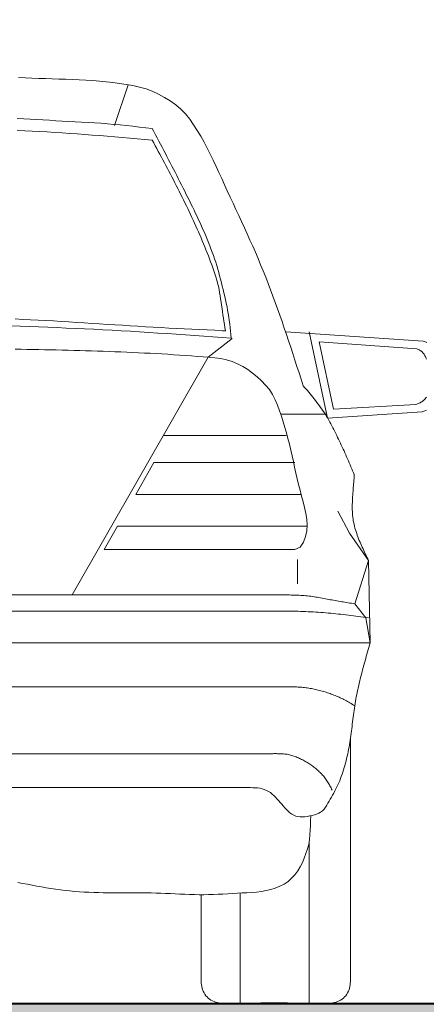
# Model space of a CAD drawing. Extents: x 828590 to 927090, y -1046596 to -975596.
# Tile 11 of 13: x 917124 to 917742, y -1005243 to -1003745. Entities that reach past the tile are written whole.
import ezdxf

# ---------------------------------------------------------------- set-up
doc = ezdxf.new("R2010")
doc.units = 0
doc.header["$LTSCALE"] = 250
for name, color, linetype, lineweight in [('Arredi', 7, 'CONTINUOUS', 15), ('linea di terra', 7, 'CONTINUOUS', 40), ('linee di prospetto', 7, 'CONTINUOUS', 18)]:
    doc.layers.add(name, color=color, linetype=linetype, lineweight=lineweight)

msp = doc.modelspace()

# ---------------------------------------------------------------- hatches: boundary and pattern name
at = {"layer": 'linee di prospetto', "linetype": 'Continuous'}
msp.add_hatch(color=36, dxfattribs=at).paths.add_polyline_path([(830449.2, -1008241.7), (925189.5, -1008241.7), (925189.5, -1005090.4), (920424.4, -1005090.4), (920424.4, -1005241.7), (915178, -1005241.7), (911631.6, -1005241.7), (911631.6, -1005341.7), (911481.6, -1005341.7), (911481.6, -1005091.7), (910131.6, -1005091.7), (910131.6, -1005810.5), (910206.6, -1005810.5), (910206.6, -1006210.5), (909806.6, -1006210.5), (909806.6, -1005810.5), (909881.6, -1005810.5), (909881.6, -1005099), (902631.6, -1004907.4), (902631.6, -1006491.7), (903021.4, -1006491.7), (903021.4, -1006991.7), (892241.8, -1006991.7), (892241.8, -1006491.7), (892631.6, -1006491.7), (892631.6, -1004643.1), (843392.8, -1003341.7), (843392.8, -1001387.9), (839392.8, -1000362.3), (830449.2, -1000362.3)])

# ---------------------------------------------------------------- linework, layer by layer
at = {"layer": 'Arredi', "linetype": 'Continuous'}
for p, q in [((917267.8, -1003906.1), (917288.8, -1003843.8)), ((917436.4, -1004218.1), (917432, -1004218.1)), ((917737.4, -1004233.8), (917528.1, -1004220)), ((917563.7, -1004220), (917591.7, -1004350.9)), ((917342.4, -1004377.3), (917528.7, -1004377.3)), ((917625.3, -1004526.1), (917607.6, -1004492.6)), ((917654.1, -1004567.9), (917625.3, -1004526.1)), ((917545.9, -1004566), (917545.9, -1004603.1)), ((917654.1, -1004567.9), (917633.1, -1004633.6)), ((917654.1, -1004567.9), (917656.6, -1004693.1)), ((917500.7, -1004644.7), (916775.3, -1004644.7)), ((917656.6, -1004693.1), (916775.3, -1004693.1)), ((917521.3, -1004759.8), (916775.3, -1004759.8)), ((917626.7, -1005208.3), (917626.7, -1004837.8)), ((917504.9, -1004861.7), (916775.3, -1004861.7)), ((917474.6, -1004913.3), (916775.3, -1004913.3)), ((917563.7, -1005241.7), (917563.7, -1004997)), ((917399.5, -1005076.2), (917399.5, -1005208.3)), ((917458.7, -1005073.7), (917458.7, -1005241.7))]:
    msp.add_line(p, q, dxfattribs=at)
for points in [[(917121.7, -1003832.8), (917132, -1003833.2), (917142.2, -1003833.7), (917152.5, -1003834.1), (917162.8, -1003834.5), (917173, -1003834.8), (917183.3, -1003835.2), (917193.6, -1003835.5), (917203.9, -1003835.9), (917214.1, -1003836.4), (917224.4, -1003837), (917234.6, -1003837.6), (917244.9, -1003838.4), (917255.1, -1003839.3), (917265.3, -1003840.5), (917275.5, -1003841.8), (917285.7, -1003843.3), (917295.8, -1003845.1), (917305.8, -1003847.3), (917315.7, -1003850.1), (917325.2, -1003853.8), (917334.5, -1003858.2), (917343.6, -1003863.1), (917352.5, -1003868.4), (917361, -1003874.2), (917368.9, -1003880.8), (917375.9, -1003888.2), (917382.2, -1003896.3), (917388.1, -1003904.8), (917393.7, -1003913.4), (917399, -1003922.2), (917404.1, -1003931.2), (917408.9, -1003940.2), (917413.5, -1003949.4), (917417.9, -1003958.7), (917422.3, -1003968), (917426.6, -1003977.4), (917430.8, -1003986.7), (917435.1, -1003996.1), (917439.3, -1004005.5), (917443.6, -1004014.8), (917448, -1004024.2), (917452.3, -1004033.5), (917456.7, -1004042.8), (917461, -1004052.1), (917465.3, -1004061.4), (917469.6, -1004070.7), (917473.8, -1004080.1), (917478, -1004089.4), (917482.1, -1004098.8), (917486.1, -1004108.3), (917490, -1004117.7), (917493.9, -1004127.2), (917497.7, -1004136.8), (917501.4, -1004146.3), (917505.1, -1004155.9), (917508.6, -1004165.6), (917512.2, -1004175.2), (917515.7, -1004184.9), (917519.1, -1004194.5), (917522.5, -1004204.2), (917525.8, -1004214), (917529.2, -1004223.7), (917532.4, -1004233.4), (917535.7, -1004243.2), (917538.9, -1004252.9), (917542.1, -1004262.7), (917545.3, -1004272.5), (917548.5, -1004282.3), (917551.6, -1004292), (917554.8, -1004301.8)], [(917119.9, -1003895), (917129.7, -1003895.6), (917139.5, -1003896.2), (917149.3, -1003896.8), (917159, -1003897.4), (917168.8, -1003898), (917178.6, -1003898.6), (917188.4, -1003899.1), (917198.2, -1003899.7), (917208, -1003900.2), (917217.8, -1003900.7), (917227.5, -1003901.3), (917237.3, -1003901.9), (917247.1, -1003902.5), (917256.9, -1003903.3), (917266.6, -1003904.1), (917276.4, -1003905), (917286.1, -1003906), (917295.9, -1003907.1), (917305.6, -1003908.2), (917315.3, -1003909.3), (917325.1, -1003910.5)], [(917119.9, -1003913.2), (917131.3, -1003913.8), (917142.7, -1003914.4), (917154.1, -1003915), (917165.6, -1003915.7), (917177, -1003916.4), (917188.4, -1003917.1), (917199.8, -1003917.8), (917211.2, -1003918.6), (917222.6, -1003919.5), (917234, -1003920.4), (917245.4, -1003921.3), (917256.8, -1003922.2), (917268.1, -1003923.1), (917279.5, -1003924.1), (917290.9, -1003925.1), (917302.3, -1003926.1), (917313.7, -1003927.1), (917325.1, -1003928.1)], [(917325.1, -1003910.5), (917327.6, -1003915.2), (917330.1, -1003920), (917332.6, -1003924.7), (917335.1, -1003929.5), (917337.6, -1003934.2), (917340.1, -1003939), (917342.6, -1003943.7), (917345.1, -1003948.5), (917347.6, -1003953.2), (917350.1, -1003958), (917352.5, -1003962.8), (917355, -1003967.5), (917357.5, -1003972.3), (917359.9, -1003977.1), (917362.4, -1003981.8), (917364.8, -1003986.6), (917367.3, -1003991.4), (917369.7, -1003996.2), (917372.1, -1004001), (917374.6, -1004005.8), (917377, -1004010.6), (917379.3, -1004015.4), (917381.7, -1004020.2), (917384.1, -1004025), (917386.4, -1004029.8), (917388.8, -1004034.7), (917391.1, -1004039.5), (917393.4, -1004044.4), (917395.6, -1004049.2), (917397.9, -1004054.1), (917400.1, -1004059), (917402.2, -1004063.9), (917404.4, -1004068.9), (917406.5, -1004073.8), (917408.6, -1004078.7), (917410.6, -1004083.7), (917412.6, -1004088.7), (917414.5, -1004093.7), (917416.4, -1004098.7), (917418.3, -1004103.8), (917420, -1004108.9), (917421.7, -1004114), (917423.3, -1004119.1), (917424.8, -1004124.2), (917426.3, -1004129.4), (917427.7, -1004134.6), (917429, -1004139.8), (917430.4, -1004145), (917431.7, -1004150.2), (917433, -1004155.4), (917434.2, -1004160.6), (917435.5, -1004165.8), (917436.7, -1004171.1), (917437.8, -1004176.3), (917438.9, -1004181.6), (917439.8, -1004186.8), (917440.7, -1004192.1), (917441.6, -1004197.4), (917442.3, -1004202.8), (917443, -1004208.1), (917443.6, -1004213.4), (917444.2, -1004218.8), (917444.8, -1004224.1), (917445.3, -1004229.4)], [(917325.1, -1003928.1), (917327.4, -1003932.4), (917329.7, -1003936.7), (917332.1, -1003941), (917334.4, -1003945.3), (917336.7, -1003949.6), (917339, -1003953.9), (917341.3, -1003958.2), (917343.6, -1003962.6), (917345.9, -1003966.9), (917348.2, -1003971.2), (917350.5, -1003975.5), (917352.8, -1003979.9), (917355.1, -1003984.2), (917357.3, -1003988.5), (917359.6, -1003992.9), (917361.8, -1003997.2), (917364, -1004001.6), (917366.2, -1004005.9), (917368.4, -1004010.3), (917370.6, -1004014.7), (917372.8, -1004019.1), (917374.9, -1004023.5), (917377.1, -1004027.9), (917379.2, -1004032.3), (917381.3, -1004036.7), (917383.4, -1004041.1), (917385.5, -1004045.6), (917387.5, -1004050), (917389.6, -1004054.4), (917391.6, -1004058.9), (917393.6, -1004063.4), (917395.5, -1004067.8), (917397.5, -1004072.3), (917399.4, -1004076.8), (917401.3, -1004081.3), (917403.2, -1004085.8), (917405.1, -1004090.4), (917406.9, -1004094.9), (917408.7, -1004099.4), (917410.5, -1004104), (917412.3, -1004108.5), (917414, -1004113.1), (917415.7, -1004117.7), (917417.4, -1004122.3), (917418.9, -1004127), (917420.5, -1004131.6), (917421.9, -1004136.3), (917423.3, -1004141), (917424.5, -1004145.7), (917425.7, -1004150.5), (917426.7, -1004155.3), (917427.7, -1004160.1), (917428.5, -1004164.9), (917429.2, -1004169.7), (917430, -1004174.6), (917430.6, -1004179.4), (917431.3, -1004184.3), (917432, -1004189.1), (917432.7, -1004194), (917433.4, -1004198.8), (917434.2, -1004203.6), (917434.9, -1004208.5), (917435.7, -1004213.3), (917436.4, -1004218.1)], [(917432, -1004218.1), (917420.3, -1004217.5), (917408.6, -1004217), (917396.9, -1004216.4), (917385.2, -1004215.8), (917373.5, -1004215.2), (917361.9, -1004214.6), (917350.2, -1004214), (917338.5, -1004213.3), (917326.8, -1004212.7), (917315.1, -1004212), (917303.4, -1004211.4), (917291.7, -1004210.7), (917280.1, -1004209.9), (917268.4, -1004209.2), (917256.7, -1004208.5), (917245, -1004207.7), (917233.3, -1004206.9), (917221.7, -1004206.2), (917210, -1004205.4), (917198.3, -1004204.7), (917186.6, -1004204), (917174.9, -1004203.3), (917163.3, -1004202.6), (917151.6, -1004202), (917139.9, -1004201.4), (917128.2, -1004200.8), (917116.5, -1004200.2)], [(917110.5, -1004210.6), (917124.5, -1004211.1), (917138.5, -1004211.7), (917152.4, -1004212.2), (917166.4, -1004212.8), (917180.4, -1004213.4), (917194.3, -1004214), (917208.3, -1004214.6), (917222.2, -1004215.3), (917236.2, -1004215.9), (917250.1, -1004216.6), (917264.1, -1004217.4), (917278, -1004218.2), (917292, -1004219), (917305.9, -1004219.8), (917319.9, -1004220.7), (917333.8, -1004221.6), (917347.8, -1004222.5), (917361.7, -1004223.5), (917375.7, -1004224.4), (917389.6, -1004225.4), (917403.5, -1004226.4), (917417.5, -1004227.4), (917431.4, -1004228.4), (917445.3, -1004229.4)], [(917446.6, -1004230.1), (917410.4, -1004258.4), (917203.5, -1004620.1)], [(917726, -1004330.1), (917600.6, -1004337.7), (917579, -1004235.1), (917727.3, -1004245.8)], [(917737.4, -1004233.8), (917738.8, -1004234.3), (917740.2, -1004234.9), (917741.5, -1004235.4), (917742.9, -1004236.1)], [(917116.8, -1004246.2), (917125.7, -1004246.3), (917134.7, -1004246.5), (917143.6, -1004246.6), (917152.5, -1004246.8), (917161.4, -1004247), (917170.3, -1004247.2), (917179.3, -1004247.4), (917188.2, -1004247.6), (917197.1, -1004247.8), (917206, -1004248.1), (917214.9, -1004248.3), (917223.9, -1004248.6), (917232.8, -1004248.8), (917241.7, -1004249.1), (917250.6, -1004249.4), (917259.6, -1004249.8), (917268.5, -1004250.1), (917277.4, -1004250.4), (917286.4, -1004250.8), (917295.3, -1004251.2), (917304.2, -1004251.6), (917313.2, -1004252.1), (917322.1, -1004252.5), (917331, -1004253), (917340, -1004253.5), (917348.9, -1004254), (917357.9, -1004254.6), (917366.8, -1004255.2), (917375.8, -1004255.8), (917384.7, -1004256.4), (917393.7, -1004257.1), (917402.7, -1004257.8), (917411.6, -1004258.5), (917420.6, -1004259.3), (917429.5, -1004260.5), (917438.2, -1004262.2), (917446.7, -1004264.9), (917455, -1004268.3), (917462.9, -1004272.5), (917470.6, -1004277.3), (917477.8, -1004282.5), (917484.7, -1004288.2), (917491.3, -1004294.3), (917497.5, -1004300.8), (917503.3, -1004307.6), (917508.1, -1004315.1), (917512.1, -1004323.2), (917515.5, -1004331.4), (917518.7, -1004339.8), (917521.7, -1004348.1), (917524.4, -1004356.6), (917527, -1004365.1), (917529.4, -1004373.7), (917531.6, -1004382.3), (917533.8, -1004390.9), (917535.8, -1004399.6), (917537.8, -1004408.3), (917539.8, -1004417), (917541.7, -1004425.8), (917543.7, -1004434.6), (917545.7, -1004443.4), (917547.8, -1004452.2), (917550, -1004460.9), (917552.3, -1004469.7), (917554.7, -1004478.5), (917556.9, -1004487.3), (917558.8, -1004496.1), (917560.1, -1004504.9), (917560.6, -1004513.7), (917560.1, -1004522.6), (917558.4, -1004531.3), (917555.4, -1004540), (917550.2, -1004547.2), (917542.1, -1004550.9)], [(917727.3, -1004245.8), (917728.6, -1004246.3), (917729.9, -1004246.8), (917731.2, -1004247.4), (917732.5, -1004248), (917733.7, -1004248.7), (917734.8, -1004249.5), (917735.9, -1004250.4), (917736.8, -1004251.5), (917737.7, -1004252.6), (917738.5, -1004253.7), (917739.2, -1004255), (917739.9, -1004256.2), (917740.5, -1004257.5), (917741.1, -1004258.9), (917741.6, -1004260.2), (917742.1, -1004261.5)], [(917554.8, -1004301.8), (917556.9, -1004304.3), (917559, -1004306.8), (917561.1, -1004309.3), (917563.2, -1004311.8), (917565.3, -1004314.3), (917567.4, -1004316.9), (917569.4, -1004319.4), (917571.5, -1004321.9), (917573.5, -1004324.5), (917575.5, -1004327.1), (917577.5, -1004329.7), (917579.4, -1004332.3), (917581.3, -1004335), (917583.2, -1004337.7), (917585, -1004340.3), (917586.9, -1004343.1), (917588.6, -1004345.8), (917590.3, -1004348.6), (917592, -1004351.4), (917593.7, -1004354.2), (917595.3, -1004357.1), (917596.8, -1004359.9), (917598.3, -1004362.8), (917599.9, -1004365.7), (917601.3, -1004368.6), (917602.8, -1004371.6), (917604.3, -1004374.5), (917605.7, -1004377.4), (917607.1, -1004380.4), (917608.5, -1004383.3), (917609.9, -1004386.3), (917611.3, -1004389.2), (917612.7, -1004392.2), (917614.1, -1004395.2), (917615.4, -1004398.1), (917616.8, -1004401.1), (917618.1, -1004404.1), (917619.4, -1004407.1), (917620.7, -1004410.1), (917622.1, -1004413.1), (917623.4, -1004416.1), (917624.7, -1004419), (917626, -1004422), (917627.3, -1004425), (917628.6, -1004428), (917629.9, -1004431.1), (917631.2, -1004434.1), (917632.4, -1004437.1)], [(917742, -1004319.3), (917741.2, -1004320.4), (917740.3, -1004321.5), (917739.3, -1004322.6), (917738.3, -1004323.6), (917737.3, -1004324.6), (917736.2, -1004325.4), (917735, -1004326.2), (917733.8, -1004327), (917732.6, -1004327.6), (917731.3, -1004328.2), (917730, -1004328.7), (917728.7, -1004329.2), (917727.3, -1004329.7), (917726, -1004330.1)], [(917521.1, -1004345.2), (917589.2, -1004345.2), (917591.7, -1004350.9), (917735.5, -1004341.4)], [(917742.3, -1004338.9), (917741, -1004339.5), (917739.7, -1004340), (917738.3, -1004340.5), (917736.9, -1004341), (917735.5, -1004341.4)], [(917551.6, -1004467.2), (917300, -1004467.2), (917327.7, -1004418.8), (917542.1, -1004418.8)], [(917632.4, -1004437.1), (917632.2, -1004439.9), (917632, -1004442.7), (917631.7, -1004445.5), (917631.5, -1004448.3), (917631.3, -1004451.1), (917631.1, -1004453.9), (917630.9, -1004456.7), (917630.7, -1004459.5), (917630.5, -1004462.3), (917630.3, -1004465.2), (917630.1, -1004468), (917629.9, -1004470.8), (917629.8, -1004473.6), (917629.6, -1004476.5), (917629.5, -1004479.3), (917629.4, -1004482.1), (917629.4, -1004485), (917629.4, -1004487.8), (917629.4, -1004490.6), (917629.5, -1004493.4), (917629.6, -1004496.3), (917629.8, -1004499.1), (917630.1, -1004501.9), (917630.5, -1004504.6), (917630.9, -1004507.4), (917631.5, -1004510.2), (917632.1, -1004512.9), (917632.7, -1004515.7), (917633.5, -1004518.4), (917634.3, -1004521.1), (917635.1, -1004523.8), (917636.1, -1004526.5), (917637, -1004529.2), (917638, -1004531.8), (917639, -1004534.5), (917640.1, -1004537.1), (917641.2, -1004539.7), (917642.3, -1004542.3), (917643.4, -1004544.9), (917644.5, -1004547.5), (917645.7, -1004550), (917646.9, -1004552.6), (917648, -1004555.2), (917649.2, -1004557.7), (917650.4, -1004560.3), (917651.6, -1004562.8), (917652.9, -1004565.4), (917654.1, -1004567.9)], [(917542.1, -1004550.9), (917252, -1004550.9), (917272.2, -1004515.7), (917560.5, -1004515.7)], [(917542.1, -1004550.9), (917542.1, -1004550.9), (917542.1, -1004550.9)], [(917533.8, -1004620.1), (917203.5, -1004620.1), (916777.2, -1004620.1)], [(917533.8, -1004620.1), (917536.3, -1004620.2), (917538.8, -1004620.3), (917541.3, -1004620.4), (917543.8, -1004620.5), (917546.3, -1004620.6), (917548.8, -1004620.7), (917551.3, -1004620.9), (917553.8, -1004621), (917556.3, -1004621.2), (917558.8, -1004621.4), (917561.3, -1004621.7), (917563.8, -1004621.9), (917566.3, -1004622.2), (917568.8, -1004622.6), (917571.3, -1004622.9), (917573.8, -1004623.3), (917576.2, -1004623.7), (917578.7, -1004624.2), (917581.2, -1004624.6), (917583.6, -1004625.1), (917586.1, -1004625.5), (917588.6, -1004626), (917591, -1004626.4), (917593.5, -1004626.9), (917596, -1004627.4), (917598.4, -1004627.8), (917600.9, -1004628.3), (917603.4, -1004628.7), (917605.9, -1004629.1), (917608.3, -1004629.5), (917610.8, -1004630), (917613.3, -1004630.4), (917615.7, -1004630.8), (917618.2, -1004631.2), (917620.7, -1004631.6), (917623.2, -1004632), (917625.6, -1004632.4), (917628.1, -1004632.8), (917630.6, -1004633.2), (917633.1, -1004633.6)], [(917633.1, -1004633.6), (917650.2, -1004654.7), (917656.6, -1004693.1)], [(917654.1, -1004654.7), (917650.3, -1004654.2), (917646.4, -1004653.7), (917642.6, -1004653.3), (917638.8, -1004652.8), (917635, -1004652.3), (917631.2, -1004651.8), (917627.4, -1004651.4), (917623.5, -1004650.9), (917619.7, -1004650.5), (917615.9, -1004650), (917612.1, -1004649.6), (917608.3, -1004649.2), (917604.4, -1004648.8), (917600.6, -1004648.4), (917596.8, -1004648), (917592.9, -1004647.7), (917589.1, -1004647.3), (917585.3, -1004647), (917581.4, -1004646.7), (917577.6, -1004646.5), (917573.8, -1004646.2), (917569.9, -1004646), (917566.1, -1004645.8), (917562.2, -1004645.6), (917558.4, -1004645.4), (917554.6, -1004645.2), (917550.7, -1004645.1), (917546.9, -1004644.9), (917543, -1004644.8), (917539.2, -1004644.7), (917535.3, -1004644.7), (917531.5, -1004644.6), (917527.6, -1004644.6), (917523.8, -1004644.6), (917519.9, -1004644.6), (917516.1, -1004644.6), (917512.2, -1004644.6), (917508.4, -1004644.6), (917504.6, -1004644.6), (917500.7, -1004644.7)], [(917656.6, -1004693.1), (917655.6, -1004696.5), (917654.7, -1004699.9), (917653.7, -1004703.2), (917652.7, -1004706.6), (917651.7, -1004710), (917650.7, -1004713.4), (917649.8, -1004716.8), (917648.8, -1004720.2), (917647.8, -1004723.6), (917646.9, -1004727), (917646, -1004730.4), (917645.1, -1004733.8), (917644.2, -1004737.2), (917643.3, -1004740.6), (917642.4, -1004744), (917641.5, -1004747.5), (917640.7, -1004750.9), (917639.9, -1004754.3), (917639.1, -1004757.7), (917638.3, -1004761.2), (917637.6, -1004764.6), (917636.8, -1004768), (917636.1, -1004771.5), (917635.5, -1004774.9), (917634.8, -1004778.4), (917634.2, -1004781.8), (917633.6, -1004785.3), (917633.1, -1004788.8), (917632.5, -1004792.2), (917632, -1004795.7), (917631.6, -1004799.2), (917631.1, -1004802.7), (917630.7, -1004806.2), (917630.3, -1004809.6), (917629.8, -1004813.1), (917629.4, -1004816.6), (917629, -1004820.1), (917628.6, -1004823.6), (917628.1, -1004827.1), (917627.7, -1004830.6), (917627.2, -1004834.1), (917626.7, -1004837.6), (917626.2, -1004841.1), (917625.7, -1004844.6), (917625.1, -1004848.2), (917624.4, -1004851.7), (917623.8, -1004855.2), (917623.1, -1004858.6), (917622.4, -1004862.1), (917621.6, -1004865.6), (917620.8, -1004869.1), (917620, -1004872.5), (917619.1, -1004875.9), (917618.1, -1004879.4), (917617.1, -1004882.8), (917616.1, -1004886.1), (917615, -1004889.5), (917613.9, -1004892.8), (917612.7, -1004896.1), (917611.5, -1004899.4), (917610.2, -1004902.7), (917608.8, -1004905.9), (917607.4, -1004909.1), (917605.9, -1004912.2), (917604.4, -1004915.3), (917602.8, -1004918.4), (917601.2, -1004921.5), (917599.5, -1004924.6), (917597.8, -1004927.7), (917596, -1004930.8), (917594.3, -1004933.9), (917592.4, -1004937.1), (917590.6, -1004940.2), (917588.6, -1004943.2), (917586.4, -1004945.9), (917584, -1004948.4), (917581.3, -1004950.5), (917578.3, -1004952.3), (917575.1, -1004953.6), (917571.7, -1004954.7), (917568.2, -1004955.6), (917564.6, -1004956.4), (917561, -1004957.1), (917557.3, -1004957.5), (917553.7, -1004957.8), (917550.2, -1004957.8), (917546.7, -1004957.4), (917543.4, -1004956.5), (917540.3, -1004955.2), (917537.3, -1004953.5), (917534.4, -1004951.4), (917531.7, -1004949), (917529.1, -1004946.5), (917526.7, -1004943.9), (917524.3, -1004941.2), (917522, -1004938.6), (917519.8, -1004935.9), (917517.5, -1004933.2), (917515.2, -1004930.6), (917512.7, -1004928), (917510.2, -1004925.5), (917507.6, -1004923.1), (917504.8, -1004920.9), (917501.9, -1004919), (917498.8, -1004917.4), (917495.5, -1004916), (917492.1, -1004915), (917488.7, -1004914.3), (917485.2, -1004913.8), (917481.7, -1004913.5), (917478.1, -1004913.4), (917474.6, -1004913.3)], [(917633.1, -1004788.7), (917631.3, -1004787.7), (917629.5, -1004786.6), (917627.7, -1004785.5), (917625.8, -1004784.5), (917624, -1004783.4), (917622.2, -1004782.4), (917620.4, -1004781.4), (917618.5, -1004780.4), (917616.7, -1004779.4), (917614.8, -1004778.4), (917612.9, -1004777.5), (917611.1, -1004776.6), (917609.2, -1004775.7), (917607.3, -1004774.8), (917605.3, -1004774), (917603.4, -1004773.2), (917601.5, -1004772.4), (917599.5, -1004771.7), (917597.5, -1004770.9), (917595.6, -1004770.2), (917593.6, -1004769.5), (917591.6, -1004768.9), (917589.6, -1004768.2), (917587.6, -1004767.6), (917585.6, -1004767), (917583.6, -1004766.4), (917581.5, -1004765.9), (917579.5, -1004765.3), (917577.5, -1004764.8), (917575.4, -1004764.3), (917573.4, -1004763.8), (917571.4, -1004763.4), (917569.3, -1004763), (917567.2, -1004762.6), (917565.2, -1004762.2), (917563.1, -1004761.9), (917561, -1004761.6), (917559, -1004761.3), (917556.9, -1004761), (917554.8, -1004760.8), (917552.7, -1004760.6), (917550.6, -1004760.4), (917548.5, -1004760.3), (917546.4, -1004760.2), (917544.4, -1004760.1), (917542.3, -1004760), (917540.2, -1004759.9), (917538.1, -1004759.8), (917536, -1004759.8), (917533.9, -1004759.8), (917531.8, -1004759.8), (917529.7, -1004759.8), (917527.6, -1004759.8), (917525.5, -1004759.8), (917523.4, -1004759.8), (917521.3, -1004759.8)], [(917598.7, -1004917.1), (917597.9, -1004915.5), (917597.1, -1004913.8), (917596.2, -1004912.2), (917595.4, -1004910.6), (917594.5, -1004909), (917593.6, -1004907.4), (917592.7, -1004905.9), (917591.8, -1004904.3), (917590.8, -1004902.8), (917589.8, -1004901.3), (917588.8, -1004899.8), (917587.7, -1004898.3), (917586.6, -1004896.9), (917585.5, -1004895.5), (917584.3, -1004894.2), (917583, -1004892.8), (917581.8, -1004891.5), (917580.5, -1004890.2), (917579.2, -1004889), (917577.8, -1004887.7), (917576.5, -1004886.5), (917575.1, -1004885.3), (917573.7, -1004884.2), (917572.3, -1004883), (917570.8, -1004881.9), (917569.4, -1004880.8), (917567.9, -1004879.8), (917566.4, -1004878.7), (917564.9, -1004877.7), (917563.4, -1004876.7), (917561.9, -1004875.7), (917560.3, -1004874.7), (917558.8, -1004873.8), (917557.2, -1004872.9), (917555.6, -1004872), (917554, -1004871.2), (917552.4, -1004870.3), (917550.8, -1004869.5), (917549.1, -1004868.8), (917547.5, -1004868), (917545.8, -1004867.3), (917544.1, -1004866.6), (917542.4, -1004866), (917540.7, -1004865.4), (917539, -1004864.8), (917537.3, -1004864.2), (917535.5, -1004863.8), (917533.7, -1004863.3), (917532, -1004863), (917530.2, -1004862.6), (917528.4, -1004862.4), (917526.6, -1004862.2), (917524.8, -1004862), (917523, -1004861.9), (917521.2, -1004861.8), (917519.4, -1004861.7), (917517.5, -1004861.7), (917515.7, -1004861.7), (917513.9, -1004861.6), (917512.1, -1004861.6), (917510.3, -1004861.6), (917508.5, -1004861.7), (917506.7, -1004861.7), (917504.9, -1004861.7)], [(917566.2, -1004956.1), (917566, -1004963.3), (917565.7, -1004970.6), (917565.3, -1004977.9), (917565, -1004985.2), (917564.4, -1004992.4), (917563.2, -1004999.6), (917561.3, -1005006.6), (917558.9, -1005013.6), (917556.4, -1005020.4), (917553.6, -1005027.1), (917550.3, -1005033.6), (917546.5, -1005039.9), (917542.2, -1005045.8), (917537.2, -1005051.1), (917531.7, -1005055.9), (917525.6, -1005060), (917519.1, -1005063.3), (917512.3, -1005066.1), (917505.4, -1005068.3), (917498.3, -1005069.9), (917491.1, -1005071.2), (917483.9, -1005072.1), (917476.6, -1005072.7), (917469.2, -1005073.2), (917461.9, -1005073.5), (917454.6, -1005073.9), (917447.3, -1005074.3), (917440, -1005074.8), (917432.7, -1005075.2), (917425.4, -1005075.5), (917418.2, -1005075.8), (917410.9, -1005076.1), (917403.7, -1005076.2), (917396.4, -1005076.2), (917389.2, -1005076.1), (917381.9, -1005075.9), (917374.6, -1005075.6), (917367.3, -1005075.3), (917360.1, -1005074.9), (917352.8, -1005074.6), (917345.5, -1005074.2), (917338.2, -1005073.9), (917330.9, -1005073.6), (917323.6, -1005073.5), (917316.3, -1005073.3), (917309, -1005073.3), (917301.7, -1005073.2), (917294.4, -1005073.2), (917287.1, -1005073.2), (917279.8, -1005073.2), (917272.5, -1005073.2), (917265.3, -1005073.2), (917258, -1005073.2), (917250.7, -1005073.1), (917243.4, -1005073), (917236.2, -1005072.8), (917228.9, -1005072.5), (917221.6, -1005072.1), (917214.4, -1005071.7), (917207.2, -1005071.1), (917199.9, -1005070.4), (917192.7, -1005069.6), (917185.5, -1005068.7), (917178.3, -1005067.8), (917171.1, -1005066.7), (917164, -1005065.5), (917156.8, -1005064.3), (917149.6, -1005063), (917142.5, -1005061.7), (917135.3, -1005060.3), (917128.1, -1005058.9), (917121, -1005057.5)], [(917399.5, -1005208.3), (917399.8, -1005210.9), (917400.2, -1005213.4), (917400.6, -1005215.9), (917401.1, -1005218.4), (917401.8, -1005220.9), (917402.8, -1005223.2), (917403.9, -1005225.5), (917405.3, -1005227.7), (917406.8, -1005229.8), (917408.5, -1005231.7), (917410.4, -1005233.5), (917412.4, -1005235.1), (917414.5, -1005236.5), (917416.8, -1005237.8), (917419.1, -1005238.8), (917421.5, -1005239.7), (917424, -1005240.4), (917426.5, -1005240.9), (917429, -1005241.3), (917431.6, -1005241.5), (917434.1, -1005241.7), (917436.7, -1005241.9), (917439.2, -1005242), (917441.8, -1005242), (917444.3, -1005242), (917446.9, -1005242), (917449.4, -1005242), (917452, -1005241.9), (917454.5, -1005241.8), (917457.1, -1005241.7), (917459.6, -1005241.6), (917462.1, -1005241.6), (917464.7, -1005241.5), (917467.2, -1005241.4), (917469.8, -1005241.3), (917472.3, -1005241.3), (917474.9, -1005241.2), (917477.4, -1005241.2), (917480, -1005241.1), (917482.5, -1005241.1), (917485.1, -1005241), (917487.6, -1005241), (917490.2, -1005240.9), (917492.7, -1005240.9), (917495.3, -1005240.9), (917497.8, -1005240.9), (917500.4, -1005240.8), (917502.9, -1005240.8), (917505.5, -1005240.8), (917508, -1005240.8), (917510.6, -1005240.8), (917513.1, -1005240.8), (917515.7, -1005240.8), (917518.2, -1005240.8), (917520.8, -1005240.8), (917523.3, -1005240.8), (917525.9, -1005240.9), (917528.4, -1005240.9), (917531, -1005240.9), (917533.5, -1005241), (917536.1, -1005241), (917538.6, -1005241), (917541.2, -1005241.1), (917543.7, -1005241.1), (917546.3, -1005241.2), (917548.8, -1005241.2), (917551.4, -1005241.3), (917553.9, -1005241.4), (917556.5, -1005241.4), (917559, -1005241.5), (917561.6, -1005241.6), (917564.1, -1005241.7), (917566.6, -1005241.8), (917569.2, -1005241.9), (917571.7, -1005241.9), (917574.3, -1005242), (917576.8, -1005242.1), (917579.4, -1005242.1), (917581.9, -1005242.1), (917584.5, -1005242.1), (917587, -1005242), (917589.6, -1005241.9), (917592.1, -1005241.7), (917594.7, -1005241.5), (917597.2, -1005241.3), (917599.8, -1005240.9), (917602.3, -1005240.4), (917604.7, -1005239.7), (917607.1, -1005238.8), (917609.5, -1005237.8), (917611.7, -1005236.5), (917613.8, -1005235.1), (917615.8, -1005233.5), (917617.7, -1005231.7), (917619.4, -1005229.8), (917621, -1005227.7), (917622.3, -1005225.5), (917623.5, -1005223.2), (917624.4, -1005220.9), (917625.1, -1005218.4), (917625.7, -1005215.9), (917626.1, -1005213.4), (917626.4, -1005210.9), (917626.7, -1005208.3)]]:
    msp.add_lwpolyline(points, dxfattribs=at)
at = {"layer": 'linea di terra', "linetype": 'Continuous'}
msp.add_line((911631.6, -1005241.7), (920224.4, -1005241.7), dxfattribs=at)
at = {"layer": 'linee di prospetto', "color": 36, "linetype": 'Continuous', "lineweight": -3}
msp.add_lwpolyline([(830449.2, -1008241.7), (925189.5, -1008241.7), (925189.5, -1005090.4), (920424.4, -1005090.4), (920424.4, -1005241.7), (915178, -1005241.7), (911631.6, -1005241.7), (911631.6, -1005341.7), (911481.6, -1005341.7), (911481.6, -1005091.7), (910131.6, -1005091.7)], dxfattribs=at)

doc.saveas('drawing.dxf')
